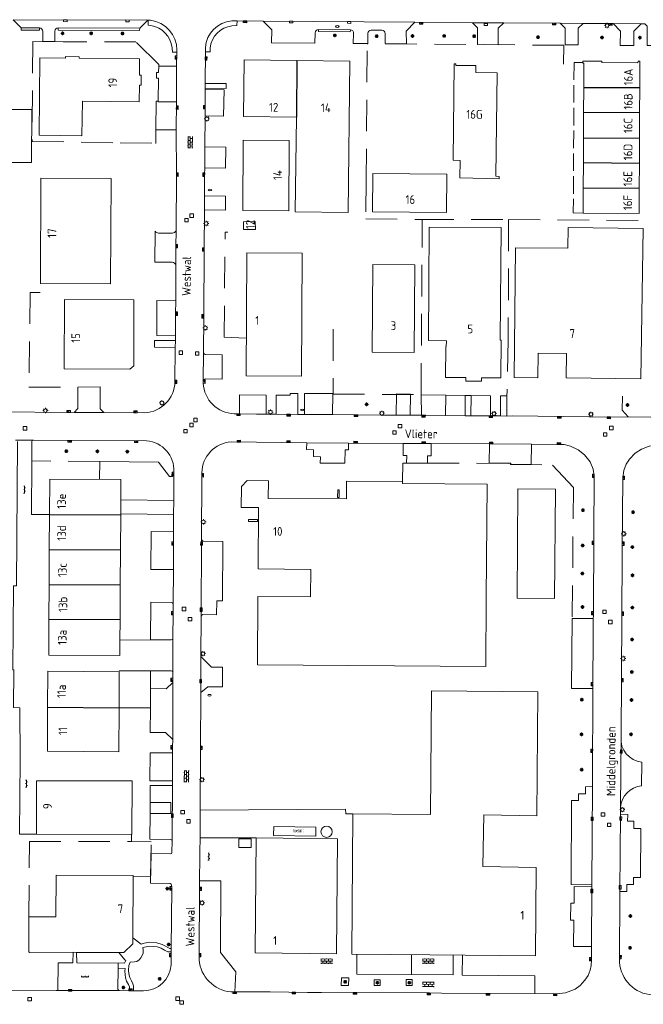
# Model space of a CAD drawing. Extents: x 168769 to 512904, y 516715 to 1559940.
# Tile 22 of 186: x 170660 to 170838, y 518371 to 518652. Entities that reach past the tile are written whole.
import ezdxf

# ---------------------------------------------------------------- set-up
doc = ezdxf.new("R2010")
doc.units = 0
doc.header["$MEASUREMENT"] = 0
doc.linetypes.add('LP', pattern=[14, 9, -5])
doc.linetypes.add('SL', pattern=[6.5, 5, -1.5])
doc.layers.get('0').update_dxf_attribs({"linetype": 'CONTINUOUS'})
for name, color, linetype, lineweight in [('B01_HOOFDGEBOUW', 10, 'CONTINUOUS', 0), ('B02_bijgebouw', 12, 'CONTINUOUS', 0), ('B07_scheidingsmuur', 14, 'CONTINUOUS', 25), ('Q04_wegmarkering', 7, 'CONTINUOUS', 0), ('Q21_LANTAARNPAAL', 7, 'CONTINUOUS', 18), ('Q23_kolk', 7, 'CONTINUOUS', 18), ('Q26_BOOM', 7, 'CONTINUOUS', 18), ('Q28_rioolput', 7, 'CONTINUOUS', 18), ('Q92_BRANDKRAAN', 7, 'CONTINUOUS', 0), ('Q96_STRAATKOLK', 7, 'CONTINUOUS', 0), ('Q97_TROTTOIRKOLK', 7, 'CONTINUOUS', 0), ('S02_symb_open_verh', 7, 'CONTINUOUS', 13), ('T03_HEK', 34, 'CONTINUOUS', 0), ('V00_kant_verharding', 252, 'CONTINUOUS', 0), ('V012_Kant_beton_verh', 252, 'CONTINUOUS', 0), ('V02_Kant_open_verh', 253, 'CONTINUOUS', 0), ('V04_Kant_op_inrit', 254, 'CONTINUOUS', 13)]:
    doc.layers.add(name, color=color, linetype=linetype, lineweight=lineweight)
doc.layers.add('Z02_Huisnummer', color=253, linetype='CONTINUOUS')
doc.layers.add('Z06_STRAATNAAM', color=7, linetype='CONTINUOUS')
doc.styles.add('ISOCP', font='isocp.shx', dxfattribs={"height": 1.8})
doc.styles.get("Standard").update_dxf_attribs({"font": 'ISOB.SHX'})

# ---------------------------------------------------------------- blocks, each defined once
blk = doc.blocks.new('Q21')
at = {"color": 0}
for points in [[(-1.5, 0), (-1, 0)], [(-1.06, 1.06), (-0.71, 0.71)], [(0, 1.5), (0, 1)], [(1.06, 1.06), (0.71, 0.71)], [(1.5, 0), (1, 0)], [(-1.06, -1.06), (-0.71, -0.71)], [(0, -1.5), (0, -1)], [(1.06, -1.06), (0.71, -0.71)]]:
    blk.add_lwpolyline(points, dxfattribs=at)
blk.add_circle((0, 0), 1, dxfattribs=at)
blk = doc.blocks.new('Q96')
for p, q in [((-1, 0.88), (1, 0.88)), ((-1, 0.75), (1, 0.75)), ((-1, 0.63), (1, 0.63)), ((-1, 0.5), (1, 0.5)), ((-1, 0.38), (1, 0.38)), ((-1, 0.25), (1, 0.25)), ((-1, 0.12), (1, 0.12))]:
    blk.add_line(p, q)
at = {"color": 0}
blk.add_lwpolyline([(1, 1), (1, 0), (-1, 0), (-1, 1), (1, 1)], dxfattribs=at)
blk = doc.blocks.new('Q92')
at = {"color": 0}
blk.add_ellipse((0, 0), major_axis=(-0.991, 0), ratio=0.499983, start_param=1.570796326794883, end_param=7.853981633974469, dxfattribs=at)
blk = doc.blocks.new('Q26')
at = {"color": 0}
for p, q in [((-1, 0), (1, 0)), ((-0.7, 0.7), (0.7, -0.7)), ((0.7, 0.7), (-0.7, -0.7)), ((0, 1), (0, -1))]:
    blk.add_line(p, q, dxfattribs=at)
blk = doc.blocks.new('Q28')
at = {"color": 0}
blk.add_lwpolyline([(1, 1), (1, -1), (-1, -1), (-1, 1)], close=True, dxfattribs=at)
blk = doc.blocks.new('S024')
at = {"color": 0}
for p, q in [((0, 1.2), (6.7, 1.2)), ((0, 0), (6.7, 0)), ((0.2, 1.2), (0.2, 0)), ((1.25, 1.5), (1.25, 1.2)), ((1.25, 0), (1.25, -1.2)), ((2.3, 1.2), (2.3, 0)), ((3.35, 1.5), (3.35, 1.2)), ((3.35, 0), (3.35, -1.2)), ((4.4, 1.2), (4.4, 0)), ((5.45, 1.5), (5.45, 1.2)), ((5.45, 0), (5.45, -1.2)), ((6.5, 1.2), (6.5, 0)), ((0, -1.2), (6.7, -1.2)), ((0.2, -1.2), (0.2, -1.5)), ((2.3, -1.2), (2.3, -1.5)), ((4.4, -1.2), (4.4, -1.5)), ((6.5, -1.2), (6.5, -1.5))]:
    blk.add_line(p, q, dxfattribs=at)
blk = doc.blocks.new('S026')
for p, q in [((0, 0), (4.4, 0)), ((0.2, 0.5), (0.2, 0)), ((1.2, 0), (1.2, -0.5)), ((2.2, 0.5), (2.2, 0)), ((3.2, 0), (3.2, -0.5)), ((4.2, 0.5), (4.2, 0))]:
    blk.add_line(p, q)
blk = doc.blocks.new('Q23')
at = {"color": 0}
blk.add_lwpolyline([(0.99, -0.5), (-0.99, -0.5), (-0.99, 0.5), (0.99, 0.5), (0.99, -0.5)], dxfattribs=at)
blk = doc.blocks.new('Q97')
blk.add_hatch(color=256).paths.add_polyline_path([(-1, 1), (-1, 0), (1, 1)])
blk.add_line((1, 1), (-1, 0))
at = {"color": 0}
for points in [[(-1, 0), (-1, 1), (1, 1), (1, 0), (-1, 0)], [(0, 0.8), (0, 1)]]:
    blk.add_lwpolyline(points, dxfattribs=at)
blk = doc.blocks.new('Q93')
at = {"color": 0}
blk.add_lwpolyline([(0.99, -0.5), (-0.99, -0.5), (-0.99, 0.5), (0.99, 0.5), (0.99, -0.5)], dxfattribs=at)

msp = doc.modelspace()

# ---------------------------------------------------------------- linework, layer by layer
at = {"layer": 'B01_HOOFDGEBOUW'}
for points in [[(170665.92, 518618.92), (170678.08, 518618.8), (170678.28, 518628.65), (170694.48, 518628.48), (170694.54, 518633.23), (170695.04, 518633.22), (170695.05, 518636.11), (170694.54, 518636.11), (170694.57, 518640.74), (170677.35, 518640.91), (170677.33, 518641.34), (170673.47, 518641.42), (170673.46, 518640.91), (170666.11, 518641.04), (170665.92, 518618.92)], [(170739.38, 518624.08), (170724.29, 518624.25), (170724.47, 518640.44), (170739.56, 518640.28)], [(170739.38, 518624.08), (170739.09, 518597.03), (170754.19, 518596.9), (170754.65, 518640.11)], [(170739.56, 518640.28), (170754.65, 518640.11)], [(170786.06, 518606.73), (170786.15, 518611.73), (170784.15, 518611.77), (170784.5, 518639.32)], [(170796.69, 518636.8), (170790.65, 518636.86), (170790.67, 518638.81), (170784.97, 518638.86), (170784.97, 518639.31), (170784.5, 518639.32)], [(170837.48, 518640.05), (170836.96, 518640.06), (170836.95, 518639.64), (170826.6, 518639.68), (170826.6, 518640.1), (170821.22, 518640.12)], [(170821.22, 518640.12), (170821.22, 518639.72)], [(170821.22, 518639.72), (170821.22, 518639.48)], [(170821.22, 518639.48), (170821.5, 518639.48), (170821.46, 518632.6)], [(170837.44, 518632.52), (170837.48, 518640.05)], [(170797.33, 518606.53), (170797.34, 518607.18), (170796.4, 518607.2), (170796.69, 518636.8)], [(170821.46, 518632.6), (170821.43, 518625.41)], [(170837.41, 518625.32), (170837.44, 518632.52)], [(170821.43, 518625.41), (170821.39, 518618.24)], [(170837.38, 518618.11), (170837.41, 518625.32)], [(170821.39, 518618.24), (170821.35, 518611.04)], [(170837.34, 518610.91), (170837.38, 518618.11)], [(170724.06, 518597.45), (170724.22, 518617.57), (170737.35, 518617.47), (170737.19, 518597.34), (170724.06, 518597.45)], [(170821.35, 518611.04), (170821.31, 518603.88)], [(170837.31, 518603.79), (170837.34, 518610.91)], [(170782.22, 518596.87), (170761.11, 518597.06), (170761.24, 518607.98), (170782.35, 518607.79), (170782.22, 518596.87)], [(170797.33, 518606.53), (170786.06, 518606.73)], [(170686.33, 518576.53), (170666.29, 518576.61), (170666.41, 518606.63), (170686.45, 518606.55), (170686.33, 518576.53)], [(170821.31, 518603.88), (170821.27, 518596.72)], [(170821.27, 518596.72), (170837.27, 518596.63), (170837.31, 518603.79)], [(170727.62, 518594.28), (170727.67, 518592.04), (170724.32, 518592), (170724.24, 518594.24), (170727.62, 518594.28)], [(170797.87, 518592.58), (170777.35, 518592.73), (170777.1, 518560.34), (170782.25, 518560.27), (170782.21, 518558.62), (170782.08, 518558.63), (170782.01, 518549.77), (170787.76, 518549.73), (170787.75, 518548.72), (170792.22, 518548.69), (170792.22, 518549.69), (170797.77, 518549.65), (170797.86, 518560.45), (170797.62, 518560.46), (170797.87, 518592.58)], [(170816.96, 518586.65), (170817.02, 518592.55), (170838.46, 518592.26)], [(170837.73, 518549.39), (170838.46, 518592.26)], [(170725.04, 518550.21), (170725.22, 518585.34), (170741.03, 518585.26)], [(170741.03, 518585.26), (170740.81, 518550.14), (170725.04, 518550.21)], [(170801.95, 518586.82), (170801.57, 518549.78), (170808.36, 518549.7), (170808.43, 518556.71)], [(170816.96, 518586.65), (170801.95, 518586.82)], [(170773.05, 518556.86), (170761.01, 518556.96), (170761.22, 518582.01), (170773.26, 518581.91), (170773.05, 518556.86)], [(170692.99, 518571.9), (170692.97, 518553.13), (170691.85, 518552.16), (170673.07, 518552.18), (170673.21, 518572.04), (170692.99, 518571.9)], [(170808.43, 518556.71), (170816.53, 518556.63), (170816.46, 518549.63)], [(170837.73, 518549.39), (170816.46, 518549.63)], [(170668.89, 518510.65), (170668.95, 518520.74)], [(170668.95, 518520.74), (170689.29, 518520.62)], [(170689.29, 518520.62), (170689.25, 518514.78)], [(170723.69, 518518.6), (170725.36, 518520.3), (170731.38, 518520.26), (170731.33, 518515.24), (170753.71, 518515.1)], [(170753.71, 518515.1), (170753.74, 518520.12), (170769.74, 518520.03), (170769.74, 518519.48), (170793.87, 518519.28), (170793.62, 518486.81)], [(170743.45, 518487.16), (170743.48, 518494.97), (170728.48, 518495.08), (170728.6, 518512.61), (170723.65, 518512.65), (170723.69, 518518.6)], [(170751.6, 518515.44), (170751.16, 518515.45), (170751.19, 518517.68), (170751.62, 518517.67), (170751.6, 518515.44)], [(170813.38, 518517.86), (170813.11, 518486.62), (170802.4, 518486.71), (170802.67, 518517.95), (170813.38, 518517.86)], [(170689.25, 518514.78), (170689.23, 518510.81)], [(170668.83, 518500.65), (170668.89, 518510.65)], [(170689.22, 518510.53), (170689.16, 518500.53)], [(170689.23, 518510.81), (170689.22, 518510.53)], [(170728.27, 518509.18), (170728.27, 518508.64), (170725.7, 518508.66), (170725.7, 518509.2), (170728.27, 518509.18)], [(170668.77, 518490.65), (170668.83, 518500.65)], [(170689.16, 518500.53), (170689.1, 518490.53)], [(170668.71, 518480.65), (170668.77, 518490.65)], [(170689.1, 518490.53), (170689.04, 518480.53)], [(170728.41, 518487.2), (170728.29, 518467.71), (170793.52, 518467.24)], [(170728.41, 518487.2), (170743.45, 518487.16)], [(170793.62, 518486.81), (170793.52, 518467.24)], [(170668.65, 518470.49), (170668.71, 518480.65)], [(170689.04, 518480.53), (170689, 518474.79)], [(170689, 518474.79), (170688.98, 518470.37)], [(170668.65, 518470.49), (170688.98, 518470.37)], [(170668.35, 518455.6), (170668.42, 518465.9)], [(170668.42, 518465.9), (170688.81, 518465.71), (170688.74, 518455.45)], [(170688.74, 518455.45), (170688.65, 518442.88), (170668.27, 518443.01), (170668.35, 518455.6)], [(170665.18, 518434.62), (170692.49, 518434.53), (170692.44, 518419.25), (170665.12, 518419.34), (170665.18, 518434.62)], [(170722.94, 518418.05), (170726.48, 518418.02), (170726.45, 518415.5), (170722.92, 518415.57), (170722.94, 518418.05)], [(170675.61, 518385.6), (170663.18, 518385.54), (170663.01, 518385.74), (170663.02, 518395.75), (170670.73, 518395.75), (170670.81, 518407.67), (170692.73, 518407.55), (170692.72, 518389.75)], [(170692.72, 518389.75), (170692.72, 518388.07), (170690.14, 518385.56), (170688.64, 518385.56)], [(170676.55, 518385.59), (170675.61, 518385.6)], [(170688.64, 518385.56), (170676.55, 518385.59)]]:
    msp.add_lwpolyline(points, dxfattribs=at)
at = {"layer": 'B01_HOOFDGEBOUW', "linetype": 'SL'}
msp.add_lwpolyline([(170821.22, 518639.72), (170818.68, 518639.74), (170818.48, 518596.73), (170821.27, 518596.72)], dxfattribs=at)
at = {"layer": 'B01_HOOFDGEBOUW'}
for points in [[(170663.73, 518611.14), (170663.8, 518626.24), (170657.3, 518626.27), (170657.23, 518611.17)], [(170808.36, 518460.03), (170777.96, 518460.27), (170777.7, 518424.98), (170755.49, 518425.15), (170755.19, 518385.05), (170777.49, 518384.88), (170807.69, 518384.64), (170807.86, 518409.83), (170792.66, 518410.08), (170792.9, 518424.82), (170808.09, 518424.57)], [(170727.58, 518385.41), (170750.83, 518385.13), (170751.14, 518417.99), (170727.86, 518418.27)]]:
    msp.add_lwpolyline(points, close=True, dxfattribs=at)
at = {"layer": 'B02_bijgebouw'}
msp.add_lwpolyline([(170732.93, 518421.49), (170732.9, 518418.94), (170744.91, 518418.76), (170744.95, 518421.31), (170732.93, 518421.49)], close=True, dxfattribs=at)
msp.add_circle((170748.02, 518420.05), 1.62, dxfattribs=at)
at = {"layer": 'B07_scheidingsmuur'}
for points in [[(170739.56, 518640.28), (170739.38, 518624.08)], [(170821.46, 518632.6), (170837.44, 518632.52)], [(170837.41, 518625.32), (170821.43, 518625.41)], [(170821.39, 518618.24), (170837.38, 518618.11)], [(170837.34, 518610.91), (170821.35, 518611.04)], [(170821.31, 518603.88), (170837.31, 518603.79)], [(170668.89, 518510.65), (170689.22, 518510.53)], [(170668.83, 518500.65), (170689.16, 518500.53)], [(170668.77, 518490.65), (170689.1, 518490.53)], [(170689.04, 518480.53), (170668.71, 518480.65)], [(170668.35, 518455.6), (170688.74, 518455.45)]]:
    msp.add_lwpolyline(points, dxfattribs=at)
at = {"layer": 'Q04_wegmarkering'}
for points in [[(170696.98, 518651.75), (170658.49, 518651.93)], [(170773.26, 518651.18), (170729.89, 518651.55)], [(170798.67, 518651.02), (170789.65, 518651.07)], [(170821.27, 518650.88), (170814.74, 518650.92)], [(170837.86, 518650.76), (170829.82, 518650.82)]]:
    msp.add_lwpolyline(points, dxfattribs=at)
at = {"layer": 'T03_HEK', "linetype": 'LP'}
for points in [[(170672.75, 518645.63), (170664.11, 518645.69), (170663.93, 518617.15), (170689.1, 518616.76)], [(170700.06, 518638.65), (170700.11, 518639.14), (170693.57, 518645.59), (170672.75, 518645.63)], [(170759.3, 518606.08), (170759.64, 518645.16)], [(170815.71, 518639.23), (170815.79, 518644.63), (170759.64, 518645.05)], [(170689.1, 518616.76), (170699.29, 518616.61), (170699.29, 518620.45)], [(170759.3, 518606.08), (170759.2, 518595.03)], [(170749.93, 518563.53), (170749.87, 518545), (170775, 518544.89), (170775.32, 518594.86), (170799.97, 518594.85), (170799.91, 518560.43), (170799.53, 518544.06)], [(170759.2, 518595.03), (170775.32, 518594.86)], [(170799.97, 518594.85), (170840.98, 518594.56)], [(170725.09, 518561.01), (170718.79, 518561.24), (170719.04, 518591.25), (170719.8, 518591.26)], [(170666.19, 518574.06), (170663.37, 518574.07), (170662.98, 518546.95), (170676.99, 518547.03)], [(170683.22, 518525.75), (170663.8, 518525.91)], [(170769.74, 518520.03), (170769.75, 518525.28), (170776.87, 518525.27)], [(170776.87, 518525.27), (170800.55, 518525.23), (170800.54, 518524.87), (170812.57, 518524.75), (170818.52, 518518.37)], [(170818.52, 518518.37), (170818.18, 518480.92)], [(170688.81, 518466.01), (170697.77, 518465.97), (170697.73, 518460.91)], [(170697.68, 518455.41), (170688.74, 518455.45)], [(170692.26, 518417.28), (170692.31, 518419.23)], [(170663.02, 518395.75), (170663.12, 518417.21)], [(170663.12, 518417.21), (170692.26, 518417.28)], [(170697.77, 518407.28), (170697.91, 518417.13), (170692.26, 518417.28)], [(170692.79, 518407.38), (170697.77, 518407.28)]]:
    msp.add_lwpolyline(points, dxfattribs=at)
at = {"layer": 'V00_kant_verharding'}
for p, q in [((170711.91, 518426.17), (170711.88, 518419.76)), ((170711.88, 518419.76), (170711.75, 518406.03)), ((170711.75, 518406.03), (170717.83, 518405.98)), ((170717.83, 518405.98), (170717.69, 518385.52)), ((170717.69, 518385.52), (170722.06, 518380.03)), ((170721.8, 518374.31), (170722.06, 518380.03))]:
    msp.add_line(p, q, dxfattribs=at)
for points in [[(170666.06, 518649.56), (170660.8, 518649.61), (170658.49, 518651.93)], [(170697.1, 518651.75), (170696.98, 518651.75), (170694.66, 518649.47), (170671.38, 518649.57)], [(170697.8, 518650.31), (170697.07, 518650.41), (170697.1, 518651.75)], [(170697.1, 518651.75), (170697.73, 518651.75)], [(170666.06, 518649.56), (170666.02, 518648.96), (170660.79, 518648.97), (170660.8, 518649.61)], [(170694.66, 518649.47), (170694.61, 518648.87), (170671.37, 518648.96), (170671.38, 518649.57)], [(170729.89, 518651.55), (170722.45, 518651.59), (170720.92, 518651.59)], [(170722.45, 518651.59), (170722.38, 518650.24), (170720.97, 518650.17)], [(170744.75, 518648.17), (170744.68, 518645.22), (170732.28, 518645.31), (170732.36, 518649.05), (170729.89, 518651.55)], [(170754.81, 518649.03), (170754.77, 518648.44), (170745.71, 518648.55), (170745.7, 518649.1)], [(170754.81, 518649.03), (170745.7, 518649.1)], [(170760.71, 518648.97), (170763.8, 518648.94)], [(170764.75, 518648.02), (170764.74, 518645.09), (170770.81, 518645.07), (170770.75, 518648.68), (170773.26, 518651.18)], [(170789.65, 518651.07), (170773.26, 518651.18)], [(170791.14, 518649.56), (170789.65, 518651.07)], [(170797.06, 518649.53), (170797.02, 518644.77), (170791.12, 518644.82), (170791.14, 518649.56)], [(170797.06, 518649.53), (170798.67, 518651.02)], [(170814.74, 518650.92), (170798.67, 518651.02)], [(170814.74, 518650.92), (170816.19, 518649.53), (170816.2, 518644.79), (170819.85, 518644.76), (170819.83, 518649.47), (170821.27, 518650.88), (170829.08, 518650.82), (170829.82, 518650.82), (170831.93, 518648.68), (170831.89, 518644.6), (170835.73, 518644.53), (170835.74, 518648.66), (170837.86, 518650.76), (170838.9, 518650.74), (170839.59, 518650.04), (170839.57, 518644.57), (170842.38, 518644.53), (170842.4, 518647.53)], [(170670.4, 518648.62), (170670.39, 518645.67), (170666.99, 518645.7), (170666.98, 518648.62)], [(170755.72, 518648.02), (170755.64, 518645.11), (170759.8, 518645.11), (170759.79, 518645.08), (170759.78, 518648.04)], [(170705.29, 518642.64), (170704, 518642.68), (170703.92, 518643.91)], [(170705.18, 518638.64), (170705.29, 518642.64), (170705.29, 518643.31)], [(170713.42, 518643.95), (170713.39, 518642.74)], [(170714.77, 518643.84), (170714.78, 518642.76), (170713.39, 518642.74)], [(170713.37, 518633.75), (170713.39, 518642.74)], [(170699.43, 518636.83), (170700.04, 518636.82), (170700.06, 518638.65), (170705.18, 518638.64)], [(170705.18, 518638.64), (170705.12, 518628.49)], [(170699.43, 518636.83), (170699.42, 518635.24)], [(170699.42, 518635.24), (170700.03, 518635.24), (170699.96, 518628.62)], [(170713.35, 518624.43), (170713.37, 518626.93), (170713.37, 518631.95)], [(170713.35, 518624.43), (170718.62, 518624.34), (170718.73, 518631.88), (170713.37, 518631.95)], [(170713.37, 518633.75), (170719.34, 518633.68)], [(170713.37, 518632.38), (170713.37, 518633.75)], [(170713.37, 518632.38), (170719.33, 518632.3)], [(170713.37, 518631.95), (170713.37, 518632.38)], [(170719.34, 518633.68), (170719.33, 518632.3)], [(170699.29, 518620.45), (170699.36, 518628.62)], [(170699.36, 518628.62), (170699.96, 518628.62)], [(170699.96, 518628.62), (170699.96, 518628.51), (170705.12, 518628.49)], [(170705.12, 518628.49), (170705.02, 518620.46)], [(170713.26, 518615.58), (170713.35, 518624.43)], [(170699.33, 518620.45), (170699.29, 518620.45)], [(170705.02, 518620.46), (170699.33, 518620.45)], [(170705.02, 518620.46), (170705.16, 518607.7), (170705.01, 518591.61)], [(170713.21, 518609.58), (170713.26, 518615.58)], [(170713.26, 518615.58), (170719.22, 518615.53)], [(170719.18, 518609.53), (170719.22, 518615.53)], [(170713.15, 518601.59), (170713.19, 518607.68), (170713.21, 518609.58)], [(170713.21, 518609.58), (170719.18, 518609.53)], [(170713.12, 518597.61), (170713.15, 518601.59)], [(170713.15, 518601.59), (170719.13, 518601.55)], [(170719.11, 518597.54), (170719.13, 518601.55)], [(170712.87, 518556.8), (170712.91, 518567.2), (170713.05, 518586.29), (170713.12, 518597.61)], [(170713.12, 518597.61), (170719.11, 518597.54)], [(170699.05, 518591.51), (170698.97, 518582.71)], [(170705.01, 518591.61), (170704.97, 518587.27), (170704.95, 518581.72)], [(170704.95, 518581.72), (170704.92, 518571.69)], [(170704.92, 518571.69), (170699.52, 518571.72), (170699.57, 518561.71), (170704.84, 518561.69)], [(170704.92, 518571.69), (170704.9, 518567.99), (170704.84, 518561.69)], [(170704.84, 518561.69), (170704.83, 518560.35)], [(170698.85, 518560.35), (170698.85, 518558.45)], [(170698.85, 518560.35), (170704.83, 518560.35)], [(170704.83, 518560.35), (170704.81, 518558.19)], [(170698.85, 518558.45), (170704.81, 518558.19)], [(170704.81, 518558.19), (170704.72, 518548.52)], [(170712.87, 518556.8), (170712.81, 518548.86)], [(170713.33, 518556.32), (170718.19, 518556.26), (170718.16, 518549.32), (170713.37, 518549.34)], [(170684.41, 518539.76), (170683.38, 518540.78), (170683.36, 518547.05), (170676.99, 518547.03), (170676.99, 518540.86), (170675.93, 518539.78), (170653.24, 518539.94), (170649.18, 518544.17), (170649.22, 518549.96), (170626.08, 518550.11), (170631.99, 518544.15), (170599.81, 518544.41), (170603, 518549.46), (170602.98, 518551.41)], [(170712.81, 518548.86), (170712.81, 518548.59), (170712.81, 518548.14)], [(170723.1, 518539.37), (170723.17, 518544.81), (170730.76, 518544.69), (170730.73, 518539.29)], [(170733.6, 518539.27), (170733.64, 518544.7), (170737.64, 518544.67), (170737.65, 518545.23)], [(170737.65, 518545.23), (170739.77, 518545.22)], [(170739.76, 518539.22), (170739.77, 518545.22)], [(170741.7, 518539.2), (170741.73, 518545.2)], [(170749.77, 518545.14), (170741.73, 518545.2)], [(170749.72, 518539.14), (170749.77, 518545.14)], [(170767.89, 518539.01), (170767.97, 518545.05)], [(170771.92, 518538.98), (170771.96, 518545.03)], [(170775.09, 518538.95), (170775.06, 518544.83), (170782.06, 518544.67)], [(170782.06, 518544.67), (170781.96, 518538.89)], [(170787.61, 518544.63), (170782.06, 518544.67)], [(170787.57, 518538.84), (170787.61, 518544.63)], [(170787.61, 518544.63), (170789.29, 518544.61)], [(170789.29, 518544.61), (170789.21, 518538.81)], [(170794.8, 518538.8), (170794.85, 518544.56), (170789.29, 518544.61)], [(170799.48, 518538.75), (170799.51, 518544.54), (170797.72, 518544.54), (170797.71, 518538.77)], [(170834.19, 518538.55), (170832.43, 518540.39), (170832.5, 518544.41)], [(170675.93, 518539.78), (170684.41, 518539.76), (170696.11, 518539.66)], [(170721.62, 518539.4), (170723.1, 518539.37)], [(170723.1, 518539.37), (170727.96, 518539.31), (170730.73, 518539.29)], [(170730.73, 518539.29), (170733.6, 518539.27)], [(170733.6, 518539.27), (170739.76, 518539.22)], [(170739.76, 518539.22), (170741.7, 518539.2)], [(170741.7, 518539.2), (170749.72, 518539.14)], [(170749.72, 518539.14), (170763.66, 518539.03)], [(170763.66, 518539.03), (170767.89, 518539.01)], [(170767.89, 518539.01), (170771.92, 518538.98)], [(170771.92, 518538.98), (170775.09, 518538.95)], [(170781.96, 518538.89), (170775.09, 518538.95)], [(170781.96, 518538.89), (170787.57, 518538.84)], [(170789.21, 518538.81), (170787.57, 518538.84)], [(170789.21, 518538.81), (170794.8, 518538.8)], [(170797.71, 518538.77), (170794.8, 518538.8)], [(170797.71, 518538.77), (170799.48, 518538.75)], [(170799.48, 518538.75), (170801.04, 518538.79)], [(170801.04, 518538.79), (170822.95, 518538.56)], [(170822.95, 518538.56), (170840.59, 518538.38)], [(170659.7, 518531.43), (170659.48, 518490.3), (170658.58, 518490.23), (170658.42, 518466.27), (170658.65, 518466.26), (170658.59, 518455.47), (170660.36, 518455.41), (170660.51, 518440.66), (170660.3, 518419.3), (170665.12, 518419.34)], [(170659.21, 518531.9), (170664.27, 518531.87)], [(170668.89, 518510.6), (170663.7, 518510.59), (170663.8, 518525.9), (170663.8, 518531.47)], [(170664.27, 518531.87), (170696.62, 518531.66)], [(170720.78, 518531.34), (170742.33, 518531.11)], [(170754.3, 518531.01), (170754.29, 518529.05), (170753.29, 518529.05), (170753.24, 518525.25), (170746.2, 518525.3), (170746.26, 518527.14), (170744.29, 518527.15), (170744.29, 518529.14), (170742.32, 518529.19), (170742.33, 518531.11)], [(170742.33, 518531.11), (170754.3, 518531.01)], [(170769.91, 518530.86), (170754.3, 518531.01)], [(170776.87, 518525.27), (170770.81, 518525.32), (170770.89, 518527.45), (170769.88, 518527.47), (170769.91, 518530.86)], [(170769.91, 518530.86), (170777.91, 518530.88)], [(170777.91, 518530.88), (170777.88, 518527.41), (170776.86, 518527.41), (170776.87, 518525.27)], [(170794.5, 518530.79), (170777.91, 518530.88)], [(170806.55, 518530.72), (170806.46, 518524.91), (170800.69, 518524.88), (170800.62, 518525.27), (170794.43, 518525.26), (170794.5, 518530.79)], [(170794.5, 518530.79), (170806.55, 518530.72)], [(170813.79, 518530.65), (170806.55, 518530.72)], [(170813.79, 518530.65), (170815.91, 518530.59), (170817.64, 518530.18), (170819.85, 518529.14), (170821.7, 518527.65), (170823.26, 518525.64), (170824.13, 518523.53), (170824.46, 518521.65), (170824.35, 518504.47), (170824.32, 518500), (170824.08, 518462.67)], [(170909.13, 518529.88), (170891.91, 518530.01), (170863.33, 518530.2), (170843.02, 518530.35), (170840.12, 518530.1), (170837.93, 518529.33), (170836.11, 518528.12), (170834.49, 518526.47), (170833.56, 518524.97), (170832.91, 518523.2), (170832.58, 518521.1), (170832.45, 518500), (170832.45, 518498.94), (170832.11, 518447.05)], [(170683.22, 518525.75), (170683.14, 518520.69)], [(170699.98, 518525.54), (170683.22, 518525.75)], [(170699.98, 518525.54), (170703.12, 518521.51), (170703.92, 518521.51)], [(170704.38, 518521.98), (170704.37, 518522.21), (170704.38, 518522.8)], [(170712.42, 518522.55), (170712.4, 518521.84), (170712.32, 518503.47)], [(170704.36, 518514.64), (170704.38, 518521.98)], [(170704.36, 518514.64), (170689.25, 518514.78)], [(170704.33, 518510.62), (170704.36, 518514.64)], [(170689.23, 518510.81), (170704.33, 518510.62)], [(170704.33, 518510.62), (170704.31, 518505.66)], [(170704.31, 518505.66), (170697.89, 518505.74), (170697.86, 518494.94), (170704.3, 518494.9)], [(170704.3, 518494.9), (170704.31, 518505.66)], [(170712.32, 518503.47), (170712.2, 518481.62)], [(170712.78, 518503.02), (170718.37, 518502.94)], [(170718.37, 518502.94), (170718.28, 518485.98)], [(170704.3, 518494.9), (170704.2, 518485.09)], [(170718.28, 518485.98), (170716.65, 518486), (170716.6, 518482.02), (170712.67, 518482.04)], [(170703.74, 518485.54), (170697.81, 518485.64), (170697.76, 518474.81)], [(170704.14, 518475.28), (170704.2, 518482.44), (170704.2, 518485.09)], [(170712.2, 518481.62), (170712.14, 518470.04), (170715.14, 518467.03), (170718.28, 518466.99)], [(170824.24, 518480.89), (170818.18, 518480.92), (170817.96, 518460.96), (170824.13, 518460.91)], [(170697.76, 518474.81), (170689, 518474.79)], [(170697.76, 518474.81), (170703.66, 518474.82)], [(170704.14, 518475.28), (170704.1, 518465.53)], [(170712.14, 518470.04), (170712.08, 518459.77)], [(170718.28, 518466.99), (170718.28, 518461.42)], [(170703.6, 518465.99), (170697.77, 518465.97)], [(170702.23, 518460.89), (170704.07, 518462.64), (170704.06, 518463.39), (170704.1, 518465.53)], [(170697.73, 518460.91), (170697.68, 518455.41)], [(170702.23, 518460.89), (170697.73, 518460.91)], [(170704.07, 518462.64), (170704.06, 518446.41)], [(170718.28, 518461.42), (170714.08, 518461.46), (170712.08, 518459.77), (170712.02, 518444.02), (170711.91, 518426.17), (170711.91, 518426.17)], [(170824.08, 518462.67), (170823.97, 518432.91)], [(170697.68, 518455.41), (170697.61, 518448.33)], [(170697.61, 518448.33), (170702.01, 518448.34)], [(170703.99, 518442.61), (170704.02, 518444.15), (170704.06, 518446.41), (170702.01, 518448.34)], [(170832.11, 518447.05), (170832, 518427)], [(170703.99, 518442.61), (170697.6, 518442.61), (170697.53, 518434.62), (170703.97, 518434.57)], [(170703.97, 518434.57), (170703.99, 518442.61)], [(170838.02, 518439.94), (170837.97, 518433.12)], [(170697.64, 518433.28), (170703.97, 518433.25)], [(170697.64, 518433.28), (170697.64, 518428.37)], [(170703.97, 518434.57), (170703.87, 518417.35)], [(170823.97, 518432.91), (170821.96, 518432.9), (170821.95, 518430.89), (170819.98, 518430.88), (170819.95, 518428.93), (170817.98, 518428.94), (170817.84, 518404.94), (170823.75, 518404.85)], [(170823.75, 518404.85), (170823.97, 518432.91)], [(170697.64, 518428.37), (170703.52, 518428.36), (170703.53, 518425.28), (170697.6, 518425.25)], [(170697.6, 518425.25), (170697.64, 518428.37)], [(170831.96, 518425.05), (170832, 518427)], [(170697.6, 518425.25), (170697.52, 518417.91)], [(170831.8, 518403), (170833.77, 518402.99), (170833.78, 518405.01), (170835.68, 518405), (170835.68, 518407), (170837.68, 518406.99), (170837.79, 518420.98), (170835.78, 518421), (170835.77, 518423.01), (170833.98, 518423.06), (170834.05, 518424.96), (170831.96, 518425.05)], [(170831.96, 518425.05), (170831.8, 518403)], [(170703.43, 518417.84), (170697.52, 518417.91)], [(170703.84, 518414.15), (170703.87, 518417.35)], [(170697.91, 518413.82), (170697.74, 518405.35)], [(170703.35, 518413.7), (170697.91, 518413.82)], [(170703.31, 518405.24), (170697.74, 518405.35)], [(170703.6, 518382.06), (170703.62, 518384.79), (170703.63, 518385.58), (170703.64, 518386.65), (170703.78, 518403.88), (170703.77, 518404.78)], [(170711.75, 518405.52), (170711.76, 518403.72), (170711.61, 518384.79), (170711.6, 518383.45)], [(170711.75, 518406.03), (170711.75, 518405.52)], [(170817.73, 518399.65), (170818.7, 518399.63), (170818.74, 518404.35), (170823.8, 518404.31)], [(170823.8, 518404.31), (170823.63, 518387.27)], [(170823.75, 518404.85), (170823.8, 518404.31)], [(170817.73, 518399.65), (170817.7, 518394.8)], [(170817.7, 518394.8), (170818.64, 518394.79), (170818.58, 518387.28), (170823.63, 518387.27)], [(170702.63, 518385.77), (170701.72, 518386.26), (170700.79, 518386.75), (170699.65, 518387.16), (170698.47, 518387.31), (170697.31, 518387.33), (170696, 518387.08), (170695.49, 518386.94), (170695.6, 518386.35), (170695.59, 518385.4), (170695.36, 518384.72), (170694.96, 518384), (170694.48, 518383.49), (170693.78, 518383.02), (170693.12, 518382.84), (170691.96, 518382.77), (170691.58, 518381.82), (170691.47, 518380.48), (170691.54, 518379.41), (170691.79, 518378.38), (170692.26, 518377.49), (170692.66, 518376.61), (170692.87, 518376.05)], [(170692.72, 518389.75), (170695.02, 518387.91), (170695.87, 518388.24), (170697.53, 518388.48), (170699.55, 518388.28), (170701.04, 518387.81), (170701.98, 518387.34), (170702.63, 518386.99), (170703.27, 518386.73)], [(170671.23, 518374.73), (170671.31, 518382.61), (170675.56, 518382.58), (170675.61, 518385.6)], [(170676.55, 518385.59), (170676.7, 518382.59), (170690.32, 518382.51), (170690.67, 518383.27), (170690.37, 518383.5), (170688.64, 518385.56)], [(170702.63, 518385.77), (170703.63, 518385.76)], [(170703.27, 518386.73), (170703.64, 518386.73)], [(170807.46, 518373.85), (170807.48, 518378.89), (170786.75, 518379.07), (170786.79, 518384.81)], [(170823.63, 518387.27), (170823.64, 518383.37)], [(170688.45, 518381.03), (170688.46, 518382.52)], [(170823.64, 518383.37), (170823.57, 518381.86), (170823.3, 518380.5), (170822.7, 518378.99), (170821.82, 518377.68), (170820.45, 518376.11), (170818.98, 518375.04), (170816.28, 518374), (170813.63, 518373.72)], [(170688.42, 518375.11), (170688.45, 518381.03)], [(170690.47, 518381.02), (170688.45, 518381.03)], [(170691.68, 518375.73), (170691.48, 518376.37), (170691.16, 518376.88), (170690.86, 518377.39), (170690.62, 518378.32), (170690.46, 518379.25), (170690.39, 518380.25), (170690.47, 518381.02)], [(170671.23, 518374.73), (170670.78, 518374.74), (170643.34, 518374.81)], [(170671.23, 518374.73), (170688.89, 518374.66)], [(170688.89, 518374.66), (170691.67, 518374.64), (170692.03, 518374.64), (170692.87, 518374.64), (170695.72, 518374.63)], [(170691.68, 518375.73), (170691.67, 518374.64)], [(170692.87, 518376.05), (170692.87, 518374.64)], [(170720.65, 518374.32), (170721.8, 518374.31)], [(170731.9, 518374.27), (170721.8, 518374.31)], [(170731.9, 518374.27), (170742.57, 518374.16)], [(170742.57, 518374.16), (170746.58, 518374.16)], [(170777.41, 518374.07), (170746.58, 518374.16)], [(170780.81, 518373.96), (170777.41, 518374.07)], [(170807.46, 518373.85), (170780.81, 518373.96)], [(170813.63, 518373.72), (170807.46, 518373.85)]]:
    msp.add_lwpolyline(points, dxfattribs=at)
for points in [[(170705.29, 518643.31, 0.370439), (170697.73, 518651.75)], [(170666.98, 518648.62, 0.378567), (170666.06, 518649.56)], [(170671.38, 518649.57, 0.407498), (170670.4, 518648.62)], [(170703.92, 518643.91, 0.329606), (170697.8, 518650.31)], [(170720.92, 518651.59, 0.372217), (170713.42, 518643.95)], [(170720.97, 518650.17, 0.353624), (170714.77, 518643.84)], [(170745.7, 518649.1, 0.378911), (170744.75, 518648.17)], [(170754.81, 518649.03, -0.401875), (170755.72, 518648.02)], [(170759.78, 518648.04, -0.37654), (170760.71, 518648.97)], [(170763.8, 518648.94, -0.392196), (170764.75, 518648.02)], [(170699.98, 518590.99, -0.258013), (170699.05, 518591.51)], [(170699.98, 518590.99), (170703.98, 518590.99, 0.240957), (170705.01, 518591.61)], [(170698.97, 518582.71), (170703.9, 518582.66, -0.426439), (170704.95, 518581.72)], [(170712.87, 518556.8, 0.348908), (170713.33, 518556.32)], [(170696.11, 518539.66, 0.390031), (170704.72, 518548.52)], [(170713.37, 518549.34, 0.409359), (170712.81, 518548.86)], [(170712.81, 518548.14, 0.393615), (170721.62, 518539.4)], [(170663.8, 518531.47, -0.353204), (170664.27, 518531.87)], [(170704.38, 518522.8, 0.409639), (170696.62, 518531.66)], [(170720.78, 518531.34, 0.392834), (170712.42, 518522.55)], [(170703.92, 518521.51, 0.34254), (170704.38, 518521.98)], [(170712.32, 518503.47, 0.316587), (170712.78, 518503.02)], [(170704.2, 518485.09, 0.367613), (170703.74, 518485.54)], [(170712.67, 518482.04, 0.328066), (170712.2, 518481.62)], [(170703.66, 518474.82, 0.382476), (170704.14, 518475.28)], [(170704.1, 518465.53, 0.395288), (170703.6, 518465.99)], [(170838.02, 518439.94, -0.414199), (170832.11, 518447.05)], [(170832, 518427, -0.371163), (170837.97, 518433.12)], [(170703.87, 518417.35, 0.400205), (170703.43, 518417.84)], [(170703.35, 518413.7, 0.399501), (170703.84, 518414.15)], [(170703.77, 518404.78, 0.378177), (170703.31, 518405.24)], [(170883.13, 518373.13), (170841.09, 518373.43, -0.379094), (170831.69, 518382.78), (170831.8, 518403)], [(170695.72, 518374.63, 0.397168), (170703.6, 518382.06)], [(170711.6, 518383.45, 0.361606), (170720.65, 518374.32)], [(170688.42, 518375.11, 0.354824), (170688.89, 518374.66)]]:
    msp.add_lwpolyline(points, format="xyb", dxfattribs=at)
at = {"layer": 'V012_Kant_beton_verh'}
for p, q in [((170711.91, 518426.18), (170753.45, 518426.49)), ((170753.45, 518426.49), (170753.47, 518425.16)), ((170755.49, 518425.15), (170753.47, 518425.16)), ((170727.86, 518418.27), (170711.87, 518418.27))]:
    msp.add_line(p, q, dxfattribs=at)
at = {"layer": 'V02_Kant_open_verh'}
for points in [[(170772.29, 518379.23), (170756.66, 518379.33), (170756.67, 518385.04)], [(170784.18, 518384.83), (170784.13, 518379.18), (170772.31, 518379.22), (170772.24, 518384.92)], [(170752.28, 518378.31), (170754.4, 518378.28), (170754.31, 518376.1), (170752.18, 518376.13), (170752.28, 518378.31)], [(170763.33, 518376.1), (170763.33, 518377.79), (170761.64, 518377.79), (170761.64, 518376.1), (170763.33, 518376.1)], [(170772.49, 518376.1), (170772.49, 518377.8), (170770.79, 518377.8), (170770.79, 518376.1), (170772.49, 518376.1)]]:
    msp.add_lwpolyline(points, dxfattribs=at)
at = {"layer": 'V04_Kant_op_inrit'}
msp.add_lwpolyline([(170767.97, 518545.05), (170771.96, 518545.03)], dxfattribs=at)

# ---------------------------------------------------------------- block references
at = {"layer": 'Q21_LANTAARNPAAL', "xscale": 0.5, "yscale": 0.5}
for p in [(170828.14, 518650.25), (170713.83, 518623.63), (170713.62, 518593.73), (170713.38, 518563.92), (170700.97, 518542.51), (170667.71, 518540.3), (170731.98, 518539.85), (170763.79, 518539.52), (170795.84, 518539.43), (170823.52, 518539.24), (170712.83, 518508.52), (170832.88, 518505.14), (170712.71, 518470.89), (170832.74, 518469.51), (170712.43, 518434.91), (170832.48, 518426.35), (170712.46, 518399.75)]:
    msp.add_blockref('Q21', p, dxfattribs=at)
at = {"layer": 'Q23_kolk'}
for name, p, xscale, yscale, rotation in [('Q23', (170673.41, 518651.62), 0.4999999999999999, 0.4999999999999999, 178.3961372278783), ('Q23', (170691.16, 518651.58), 0.4999999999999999, 0.4999999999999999, 178.3961372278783), ('Q23', (170737.92, 518651.27), 0.4999999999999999, 0.4999999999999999, 178.3961372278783), ('Q23', (170754.48, 518651.15), 0.4999999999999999, 0.4999999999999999, 178.3961372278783), ('Q23', (170793.52, 518650.56), 0.5, 0.5, 179.7135234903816), ('Q93', (170712.3, 518502.34), 0.5, 0.5, 269.2039237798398), ('Q93', (170712.19, 518483.46), 0.4999999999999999, 0.4999999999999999, 270.2188044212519), ('Q93', (170712.06, 518463.03), 0.4999999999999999, 0.4999999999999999, 270.4043513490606), ('Q93', (170832.16, 518442.96), 0.5, 0.5, 268.5946082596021), ('Q93', (170703.96, 518424.64), 0.5, 0.5, 269.3446579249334), ('Q93', (170823.87, 518423.72), 0.4999999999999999, 0.4999999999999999, 269.6508249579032), ('Q93', (170832.04, 518423.79), 0.5, 0.5, 269.324731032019), ('Q93', (170831.87, 518404.15), 0.4999999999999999, 0.4999999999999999, 269.7673280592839), ('Q93', (170823.77, 518403.12), 0.5, 0.5, 269.485243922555), ('Q23', (170674.77, 518374.72), 0.5, 0.5, 359.6553678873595)]:
    msp.add_blockref(name, p, dxfattribs=dict(at, xscale=xscale, yscale=yscale, rotation=rotation))
at = {"layer": 'Q26_BOOM', "xscale": 0.5, "yscale": 0.5}
for p in [(170672.61, 518648.02), (170680.79, 518648.05), (170689.74, 518647.99), (170750.38, 518647.44), (170762.32, 518647.23), (170772.55, 518647.26), (170781.61, 518647.3), (170790.15, 518647.23), (170808.4, 518646.95), (170826.7, 518646.84), (170837.5, 518646.82), (170759.45, 518542.08), (170833.97, 518541.88), (170673.68, 518528.72), (170682.56, 518528.69), (170691.09, 518528.59), (170821.22, 518511.88), (170835.56, 518511.29), (170821.14, 518501.78), (170835.35, 518501.32), (170821.08, 518493.77), (170835.38, 518493.28), (170821.1, 518484.22), (170835.36, 518484.05), (170835.27, 518474.92), (170835.19, 518465.67), (170820.9, 518457.74), (170835.11, 518457.67), (170820.81, 518447.85), (170834.98, 518447.87), (170820.87, 518437.75), (170702.51, 518403.8), (170834.77, 518395.95), (170702.89, 518387.84), (170834.7, 518386.89), (170700.35, 518378.04), (170753.32, 518377.16), (170762.52, 518376.91), (170771.64, 518376.91), (170689.99, 518375.54)]:
    msp.add_blockref('Q26', p, dxfattribs=at)
at = {"layer": 'Q28_rioolput', "xscale": 0.5, "yscale": 0.5}
for p in [(170709.47, 518595.99), (170707.99, 518594.67), (170706.38, 518556.82), (170711.06, 518556.62), (170709.42, 518536.2), (170710.6, 518537.6), (170661.86, 518535.22), (170707.74, 518534.41), (170767.43, 518534.03), (170768.98, 518535.84), (170827.6, 518533.48), (170829.35, 518535.33), (170707.3, 518483.63), (170827.39, 518482.82), (170709.01, 518480.72), (170829.06, 518479.94), (170706.93, 518425.63), (170826.96, 518424.95), (170708.59, 518422.99), (170828.7, 518421.99), (170663.21, 518372.23), (170705.48, 518372.36), (170706.64, 518371.26)]:
    msp.add_blockref('Q28', p, dxfattribs=at)
at = {"layer": 'Q92_BRANDKRAAN', "xscale": 0.5, "yscale": 0.5}
for p in [(170751.08, 518649.99), (170714.71, 518603.31), (170741.1, 518540.47), (170714.56, 518459.01)]:
    msp.add_blockref('Q92', p, dxfattribs=at)
at = {"layer": 'Q96_STRAATKOLK'}
for p, xscale, yscale, rotation in [((170705.1, 518626.84), 0.5, 0.5, 268.9677553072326), ((170713.37, 518626.93), 0.5000000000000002, 0.5000000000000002, 90), ((170705.16, 518607.7), 0.4999999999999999, 0.4999999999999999, 269.0092694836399), ((170713.19, 518607.68), 0.4999999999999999, 0.4999999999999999, 89.00926948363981), ((170704.97, 518587.27), 0.4999999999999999, 0.4999999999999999, 269.0092694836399), ((170713.05, 518586.29), 0.4999999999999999, 0.4999999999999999, 89.00926948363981), ((170704.9, 518567.99), 0.4999999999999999, 0.4999999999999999, 269.0092694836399), ((170712.91, 518567.2), 0.4999999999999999, 0.4999999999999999, 89.00926948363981), ((170704.72, 518548.52), 0.4999999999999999, 0.4999999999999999, 269.0092694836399), ((170722.85, 518539.37), 0.4999999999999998, 0.4999999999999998, 179.2446851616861), ((170737.21, 518539.24), 0.4999999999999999, 0.4999999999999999, 179.5261359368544), ((170756.43, 518539.09), 0.4999999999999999, 0.4999999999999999, 179.5261359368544), ((170775.72, 518538.96), 0.4999999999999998, 0.4999999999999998, 179.6984460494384), ((170794.93, 518538.83), 0.4999999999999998, 0.4999999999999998, 179.6122901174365), ((170814.49, 518538.65), 0.4999999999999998, 0.4999999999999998, 179.3538343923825), ((170828.64, 518538.5), 0.4999999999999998, 0.4999999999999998, 179.3538343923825), ((170722.97, 518531.31), 0.5, 0.5, 0.9907305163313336), ((170737.12, 518531.17), 0.4999999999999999, 0.4999999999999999, 359.6984460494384), ((170756.34, 518531.02), 0.5, 0.5, 359.4830596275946), ((170775.73, 518530.87), 0.4999999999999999, 0.4999999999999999, 359.6553678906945), ((170795.01, 518530.76), 0.5, 0.5, 359.7846033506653), ((170814.36, 518530.63), 0.5, 0.5, 358.4495153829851), ((170721.8, 518374.31), 0.5000000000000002, 0.5000000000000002, 178.2011474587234), ((170738.65, 518374.24), 0.4999999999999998, 0.4999999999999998, 179.6122901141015), ((170756.13, 518374.12), 0.4999999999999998, 0.4999999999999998, 179.6122901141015), ((170777.22, 518373.98), 0.4999999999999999, 0.4999999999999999, 179.5261359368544), ((170794.12, 518373.86), 0.4999999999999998, 0.4999999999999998, 179.6122901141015), ((170813.32, 518373.72), 0.4999999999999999, 0.4999999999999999, 179.5261359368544)]:
    msp.add_blockref('Q96', p, dxfattribs=dict(at, xscale=xscale, yscale=yscale, rotation=rotation))
at = {"layer": 'Q97_TROTTOIRKOLK'}
for p, xscale, yscale, rotation in [((170724.73, 518651.58), 0.4999999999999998, 0.4999999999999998, 179.6562294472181), ((170775.02, 518651.13), 0.5, 0.5, 179.7135234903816), ((170813, 518650.94), 0.5000000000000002, 0.5000000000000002, 179.1979114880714), ((170829.08, 518650.82), 0.4999999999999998, 0.4999999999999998, 179.5989360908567), ((170705.29, 518641.13), 0.5000000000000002, 0.5000000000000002, 90), ((170713.35, 518640.87), 0.5, 0.5, 268.5679038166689), ((170712.81, 518548.59), 0.4999999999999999, 0.4999999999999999, 269.3235401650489), ((170674.36, 518539.79), 0.5, 0.5, 359.5693916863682), ((170693.42, 518539.69), 0.5, 0.5, 359.6377583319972), ((170674.66, 518531.8), 0.5, 0.5, 179.945655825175), ((170693.62, 518531.68), 0.5, 0.5, 179.945655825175), ((170704.37, 518522.21), 0.5, 0.5, 89.18677602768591), ((170712.4, 518521.84), 0.4999999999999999, 0.4999999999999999, 269.747377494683), ((170824.46, 518521.65), 0.5, 0.5, 89.42468812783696), ((170832.58, 518521.1), 0.4999999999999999, 0.4999999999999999, 270.0641388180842), ((170704.3, 518502.34), 0.4999999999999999, 0.4999999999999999, 89.82716257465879), ((170824.33, 518502.55), 0.5, 0.5, 89.64126546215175), ((170832.47, 518502.29), 0.5, 0.5, 269.6415326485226), ((170704.2, 518482.44), 0.5000000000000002, 0.5000000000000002, 90), ((170824.21, 518482.46), 0.5, 0.5, 89.63778130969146), ((170832.34, 518482.33), 0.4999999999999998, 0.4999999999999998, 269.6345151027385), ((170704.06, 518463.39), 0.5, 0.5, 89.63856283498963), ((170832.22, 518463.31), 0.4999999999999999, 0.4999999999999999, 269.9290770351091), ((170824.08, 518462.17), 0.5, 0.5, 89.65310635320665), ((170704.02, 518444.15), 0.5, 0.5, 89.13961569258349), ((170712.02, 518444.02), 0.4999999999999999, 0.4999999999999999, 269.7569430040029), ((170824.01, 518443.13), 0.4999999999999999, 0.4999999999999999, 89.3114302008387), ((170703.78, 518403.88), 0.4999999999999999, 0.4999999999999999, 91.01735419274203), ((170711.76, 518403.72), 0.5, 0.5, 269.5640918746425), ((170703.62, 518384.79), 0.4999999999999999, 0.4999999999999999, 89.76287448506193), ((170711.61, 518384.79), 0.5, 0.5, 269.4880632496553), ((170831.7, 518384.21), 0.5, 0.5, 269.6391496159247), ((170823.64, 518383.65), 0.5, 0.5, 90.47599940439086)]:
    msp.add_blockref('Q97', p, dxfattribs=dict(at, xscale=xscale, yscale=yscale, rotation=rotation))
at = {"layer": 'Q97_TROTTOIRKOLK', "xscale": 0.5, "yscale": 0.5}
msp.add_blockref('Q97', (170692.03, 518374.64), dxfattribs=at)
at = {"layer": 'S02_symb_open_verh', "xscale": 0.5, "yscale": 0.5}
for name, p, rotation in [('S024', (170709.07, 518615.24), 89.5485880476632), ('S026', (170661.74, 518516.65), 89.41433020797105), ('S024', (170707.97, 518434.21), 89.60935301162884), ('S026', (170662.3, 518432.67), 89.41433020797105), ('S026', (170714.38, 518411.81), 89.41433020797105), ('S024', (170746.34, 518383.1), 359.4704631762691), ('S024', (170775.41, 518383.1), 359.4704631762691), ('S026', (170677.93, 518378.63), 359.6434975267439), ('S024', (170775.41, 518376.47), 359.4704631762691)]:
    msp.add_blockref(name, p, dxfattribs=dict(at, rotation=rotation))

# ---------------------------------------------------------------- texts
at = {"layer": 'B02_bijgebouw', "width": 0.555556}
msp.add_text('koelunit', height=0.9, dxfattribs=at).set_placement((170738.54, 518419.89))
at = {"layer": 'Z02_Huisnummer', "style": 'ISOCP'}
for s, rotation, p in [('16A', 89.7307, (170835.44, 518633.15)), ('19', 90, (170688.2, 518632.58)), ('16B', 89.7307, (170835.4, 518626.24)), ('16G', 359.7307, (170787.91, 518623.66)), ('16C', 89.7307, (170835.37, 518619.51)), ('16D', 89.7307, (170835.34, 518611.79)), ('14', 89.5531, (170735.26, 518606.14)), ('16E', 89.7307, (170835.3, 518604.33)), ('16F', 89.7307, (170835.27, 518597.52)), ('12', 91.0027, (170727.49, 518592.17)), ('17', 89.7594, (170670.84, 518589.62)), ('15', 89.5989, (170677.62, 518559.66)), ('13e', 89.6562, (170673.57, 518512.24)), ('13d', 90, (170673.61, 518503.14)), ('13c', 90, (170673.81, 518492.74)), ('13b', 90, (170673.96, 518482.78)), ('13a', 90, (170673.77, 518473.4)), ('11a', 89.4829, (170673.55, 518458.21)), ('11', 89.4829, (170673.94, 518447.64)), ('9', 89.8007, (170669.56, 518426.5))]:
    msp.add_text(s, height=2.5, rotation=rotation, dxfattribs=at).set_placement(p)
for s, p in [('12', (170731.57, 518625.67)), ('14', (170746.41, 518625.51)), ('16', (170770.56, 518599.32)), ('1', (170727.63, 518564.78)), ('3', (170766.33, 518563.31)), ('5', (170788.24, 518562.36)), ('7', (170817.38, 518561.06)), ('10', (170732.75, 518504.54)), ('7', (170688.35, 518396.78)), ('1', (170803.38, 518394.93)), ('1', (170732.76, 518387.72))]:
    msp.add_text(s, height=2.5, dxfattribs=at).set_placement(p)
at = {"layer": 'Z06_STRAATNAAM', "style": 'ISOCP'}
for s, rotation, p in [('Westwal', 89.0842, (170709.18, 518573.03)), ('Vlieter', 359.712, (170770.33, 518532.44)), ('Middelgronden', 89.7124, (170830.46, 518430.22)), ('Westwal', 89.6529, (170710.27, 518387.3))]:
    msp.add_text(s, height=2.5, rotation=rotation, dxfattribs=at).set_placement(p)

doc.saveas('drawing.dxf')
